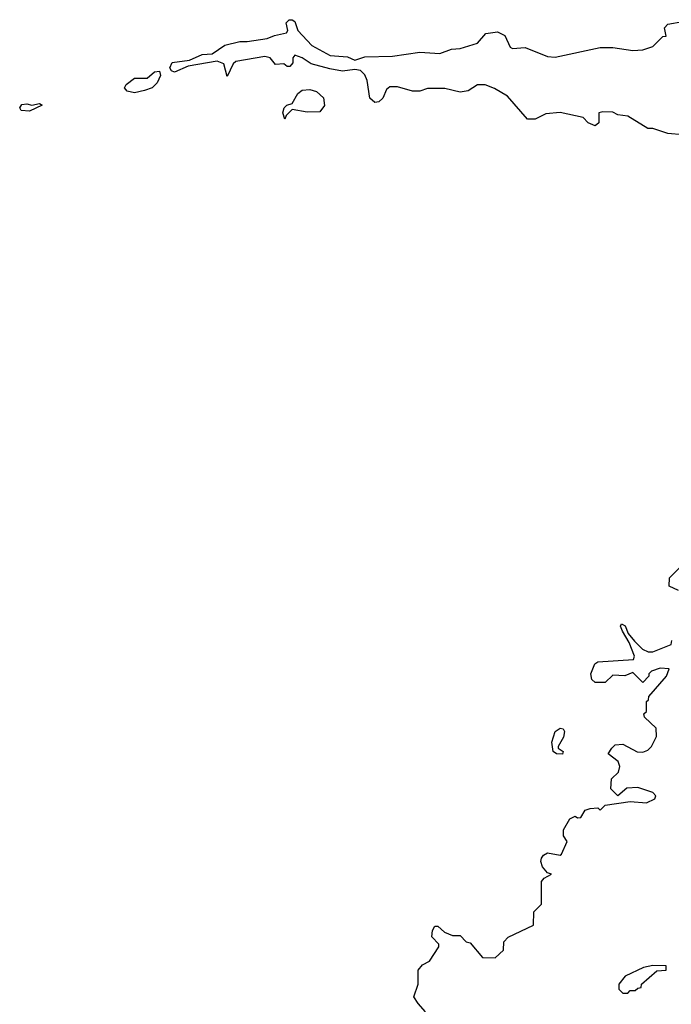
# Model space of a CAD drawing. Extents: x 2386423 to 2568864, y 578392 to 761999.
# Tile 168 of 256: x 2463076 to 2465679, y 665585 to 669518. Entities that reach past the tile are written whole.
import ezdxf

# ---------------------------------------------------------------- set-up
doc = ezdxf.new("R2010")
doc.units = 0

msp = doc.modelspace()

# ---------------------------------------------------------------- linework, layer by layer
at = {"layer": '0CON05XD'}
for points in [[(2465845, 669047.5), (2465665, 669063.3), (2465605, 669082.5), (2465585, 669082.5), (2465505, 669132.5), (2465465, 669137.5), (2465445, 669147.5), (2465405, 669150), (2465390, 669145), (2465390, 669105), (2465375, 669093.8), (2465347.5, 669105), (2465327, 669127), (2465235, 669146.7), (2465178.3, 669141.7), (2465135, 669120), (2465105, 669120), (2465025, 669212.5), (2464973.3, 669243.3), (2464935, 669257.5), (2464905, 669257.5), (2464867, 669233), (2464835, 669227.5), (2464775, 669242.5), (2464705, 669242.5), (2464675, 669232.5), (2464645, 669232.5), (2464585, 669250), (2464555, 669250), (2464541.7, 669238.3), (2464526.4, 669203.6), (2464510.7, 669189.3), (2464495, 669186.2), (2464474.4, 669204.4), (2464463.8, 669275), (2464455, 669297.5), (2464437.5, 669315), (2464415, 669318.8), (2464365, 669311.4), (2464315, 669320.8), (2464240.6, 669340.6), (2464205, 669365.7), (2464175, 669376), (2464167.5, 669365), (2464167.5, 669345), (2464155, 669330), (2464145, 669330), (2464131.7, 669341.7), (2464098.3, 669338.3), (2464076.7, 669365), (2464055, 669370.6), (2463939.7, 669350.3), (2463928.7, 669341.3), (2463905, 669290), (2463891.1, 669341.1), (2463865, 669351.9), (2463748.6, 669331.4), (2463695, 669308), (2463683.1, 669313.1), (2463676.2, 669325), (2463685, 669346), (2463754.2, 669355.8), (2463805, 669378), (2463845, 669380.8), (2463895, 669416), (2463955, 669430.8), (2463985, 669430), (2464065, 669442.9), (2464093.9, 669453.9), (2464142.5, 669465), (2464147.5, 669475), (2464140, 669505), (2464153, 669517), (2464165, 669517.5), (2464175, 669510), (2464187.5, 669475), (2464243.3, 669415), (2464316.7, 669375), (2464385, 669368.6), (2464415, 669356), (2464455, 669368.6), (2464565, 669371.2), (2464675, 669387.5), (2464755, 669382.5), (2464800.7, 669399.3), (2464835, 669402.5), (2464905, 669423.8), (2464938, 669462), (2464985, 669468.5), (2465014.4, 669455), (2465035, 669407.5), (2465045, 669402.5), (2465095, 669406.7), (2465185, 669370), (2465215, 669367.5), (2465395, 669406.7), (2465445, 669406.7), (2465525, 669393.8), (2465565, 669396.7), (2465605, 669410), (2465645, 669450), (2465658.3, 669451.7), (2465652.5, 669485), (2465665, 669500), (2465725, 669510)], [(2463535, 669225.6), (2463505, 669231.4), (2463494.2, 669245), (2463501.2, 669258.8), (2463535, 669283.3), (2463585, 669283.8), (2463615, 669308.8), (2463635, 669312.5), (2463638, 669295), (2463625.8, 669265), (2463605, 669246), (2463575, 669234.5), (2463535, 669225.6)], [(2464135, 669120), (2464127.5, 669145), (2464132.5, 669165), (2464143.8, 669176.2), (2464165, 669183.3), (2464187.3, 669222.7), (2464204.5, 669235.5), (2464235, 669238.6), (2464261.1, 669231.1), (2464290, 669205), (2464294.3, 669175), (2464275, 669150), (2464225, 669147.8), (2464165, 669158.8), (2464140, 669135), (2464135, 669120)], [(2463115, 669151.9), (2463082, 669155), (2463076, 669165), (2463085, 669178.8), (2463105, 669182), (2463125, 669176.7), (2463155, 669183.3), (2463165.9, 669175.9), (2463115, 669151.9)], [(2465708.3, 667238.3), (2465670, 667255), (2465671.7, 667288.3), (2465711.7, 667328.3)], [(2464697.5, 665555), (2464668.3, 665588.3), (2464650, 665615), (2464667.5, 665665), (2464668.3, 665721.7), (2464685, 665743.3), (2464713, 665757), (2464750, 665815), (2464750, 665825), (2464722.5, 665855), (2464725, 665880), (2464735, 665897.5), (2464747, 665897), (2464773, 665873), (2464805, 665860), (2464835, 665860), (2464860, 665835), (2464875, 665830), (2464925, 665772.5), (2464975, 665770), (2465008.3, 665801.7), (2465010, 665835), (2465027, 665853), (2465128.3, 665901.7), (2465130, 665955), (2465160, 665985), (2465160, 666075), (2465170.7, 666089.3), (2465200, 666105), (2465185, 666110), (2465164, 666134), (2465158, 666155), (2465161.2, 666168.8), (2465168.8, 666181.2), (2465185, 666190), (2465235, 666180), (2465240, 666185), (2465262.5, 666235), (2465248.3, 666258.3), (2465248.3, 666281.7), (2465273.6, 666326.4), (2465295, 666336.7), (2465305, 666330), (2465318.3, 666331.7), (2465335, 666360), (2465355, 666367.5), (2465385, 666370), (2465395, 666360), (2465415, 666380), (2465515, 666395.6), (2465580, 666390), (2465613.3, 666405), (2465617.3, 666417.3), (2465605, 666431.2), (2465545, 666450.8), (2465501.9, 666448.1), (2465465, 666417.5), (2465437.5, 666445), (2465440, 666485), (2465468.3, 666511.7), (2465473.3, 666535), (2465466.7, 666555), (2465427.5, 666585), (2465442.1, 666607.9), (2465455, 666621.2), (2465485, 666623.8), (2465543, 666593), (2465565, 666592.5), (2465585, 666600), (2465600, 666615), (2465620, 666655), (2465618.3, 666688.3), (2465571.7, 666731.7), (2465570, 666745), (2465580, 666755), (2465580, 666795), (2465588.3, 666801.7), (2465590, 666815), (2465660, 666895), (2465670, 666925), (2465635, 666927.5), (2465600, 666915), (2465590, 666905), (2465590, 666895), (2465565, 666870), (2465525, 666910), (2465493, 666897), (2465445, 666900), (2465415, 666870), (2465375, 666870), (2465361.7, 666881.7), (2465357.5, 666905), (2465373.8, 666945), (2465385, 666952.5), (2465528.3, 666961.7), (2465532.5, 666975), (2465510.7, 667030.7), (2465484, 667075), (2465476.7, 667095), (2465480, 667105), (2465495, 667096.2), (2465506.2, 667066.2), (2465532.5, 667035), (2465563.6, 667003.6), (2465587, 666993), (2465605, 666992.5), (2465678.3, 667021.7), (2465681.7, 667038.3)], [(2465245, 666583.8), (2465220, 666585), (2465207.5, 666595), (2465202.4, 666632.4), (2465215, 666674), (2465235, 666687.5), (2465246.7, 666685), (2465252, 666675), (2465247.9, 666652.1), (2465226.7, 666615), (2465227.5, 666607.5), (2465246.7, 666595), (2465245, 666583.8)], [(2465505, 665630), (2465515, 665640), (2465535, 665640), (2465545, 665650), (2465558.3, 665651.7), (2465560, 665665), (2465621.7, 665718.3), (2465658.3, 665721.7), (2465658.3, 665738.3), (2465605, 665740), (2465568.3, 665731.7), (2465495, 665697.5), (2465470, 665665), (2465470, 665645), (2465485, 665630), (2465505, 665630)]]:
    msp.add_lwpolyline(points, dxfattribs=at)

doc.saveas('drawing.dxf')
